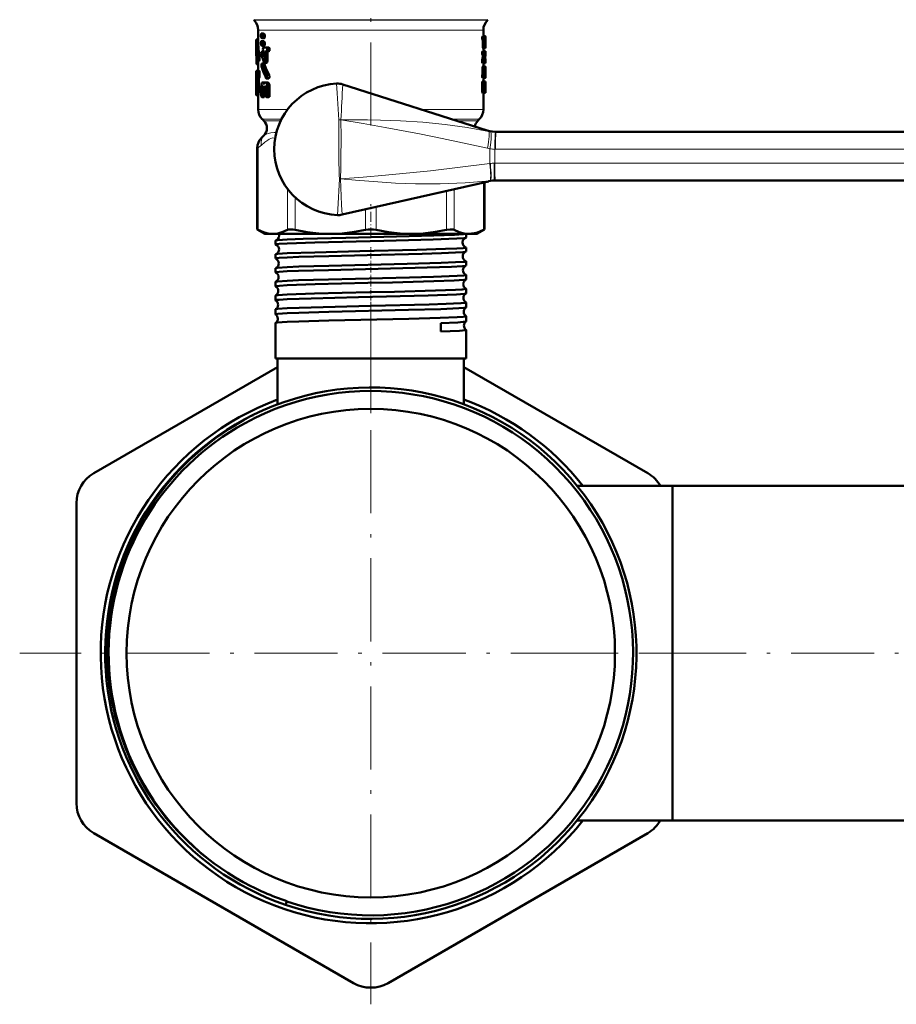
# Model space of a CAD drawing. Extents: x -1438 to 1837, y -1663 to 612.
# Tile 71 of 91: x 831 to 958, y -186 to -44. Entities that reach past the tile are written whole.
import ezdxf

# ---------------------------------------------------------------- set-up
doc = ezdxf.new("R2010")
doc.units = 0
doc.linetypes.add('DASHDOT', pattern=[18.5, 12, -3, 0.5, -3])

msp = doc.modelspace()

# ---------------------------------------------------------------- linework, layer by layer
at = {"color": 7, "linetype": 'DASHDOT', "lineweight": 18}
for p, q in [((881.75, -28.75), (881.75, -59.48)), ((881.75, -84.72), (881.75, -186.12)), ((932.45, -135.42), (831.05, -135.42)), ((905.43, -135.42), (978.96, -135.42))]:
    msp.add_line(p, q, dxfattribs=at)
at = {"color": 7, "lineweight": 18}
for p, q in [((864.84, -43.96), (881.75, -43.96)), ((864.92, -44.04), (881.75, -44.04)), ((881.75, -43.96), (898.67, -43.96)), ((881.75, -44.04), (898.59, -44.04)), ((865.5, -45.45), (872.81, -45.45)), ((872.81, -45.45), (881.75, -45.45)), ((881.75, -45.45), (896.77, -45.45)), ((896.77, -45.45), (898, -45.45)), ((865.5, -56.92), (869.74, -56.92)), ((898, -56.92), (889.09, -56.92)), ((868.85, -58.34), (866.09, -58.34)), ((866.31, -58.56), (868.74, -58.56)), ((877.12, -62.67), (877.15, -58.42)), ((877.44, -58.41), (877.43, -58.43)), ((897.42, -58.34), (893.53, -58.34)), ((894.24, -58.56), (897.19, -58.56)), ((866.31, -60.68), (866.35, -60.68)), ((899.76, -60.17), (899.81, -60.17)), ((865.51, -62.47), (865.36, -62.47)), ((865.51, -62.47), (865.51, -74.32)), ((899.74, -62.67), (899.66, -62.67)), ((973.37, -62.67), (899.74, -62.67)), ((898.95, -64.73), (899, -64.72)), ((899.56, -64.67), (899.66, -64.67)), ((899.66, -64.67), (973.37, -64.67)), ((876.99, -71.36), (877.21, -66.94)), ((877.21, -66.94), (877.38, -66.93)), ((877.38, -66.94), (877.21, -66.94)), ((877.38, -66.94), (877.38, -66.94)), ((898, -74.32), (898, -67.47)), ((899.03, -67.2), (898.95, -67.21)), ((869.73, -74.32), (869.73, -68.4)), ((870.81, -69.61), (870.81, -74.32)), ((892.7, -74.32), (892.7, -68.67)), ((893.78, -68.43), (893.78, -74.32)), ((882.52, -70.99), (882.52, -74.32)), ((876.95, -72.17), (876.99, -71.36)), ((880.99, -74.32), (880.99, -71.34))]:
    msp.add_line(p, q, dxfattribs=at)
at = {"color": 7, "lineweight": 50}
for p, q in [((864.92, -44.04), (864.84, -43.96)), ((898.59, -44.04), (898.67, -43.96)), ((865.5, -45.45), (865.5, -47.5)), ((898, -45.45), (898, -46.4)), ((865.5, -46.83), (865.24, -46.83)), ((865.5, -46.76), (865.26, -46.76)), ((865.89, -46.21), (865.89, -46.3)), ((865.89, -46.3), (865.93, -46.54)), ((865.93, -46.54), (866.04, -46.64)), ((865.96, -45.97), (865.94, -45.96)), ((866.26, -45.96), (865.94, -45.96)), ((866.27, -45.97), (865.96, -45.97)), ((866.07, -46.07), (865.96, -45.97)), ((866.37, -46.65), (866.05, -46.65)), ((866.38, -46.07), (866.07, -46.07)), ((866.12, -46.31), (866.07, -46.07)), ((866.43, -46.31), (866.12, -46.31)), ((866.12, -46.4), (866.12, -46.31)), ((866.43, -46.4), (866.12, -46.4)), ((866.38, -46.07), (866.27, -45.97)), ((866.43, -46.31), (866.38, -46.07)), ((866.43, -46.4), (866.43, -46.31)), ((898.16, -46.4), (897.86, -46.4)), ((898.16, -46.89), (897.86, -46.89)), ((898.28, -46.34), (898, -46.34)), ((898.16, -46.4), (898.3, -46.4)), ((898.16, -46.89), (898.22, -46.89)), ((898.27, -46.89), (898.28, -46.89)), ((898.3, -46.4), (898.3, -46.64)), ((898.3, -46.64), (898.3, -47.57)), ((865.2, -47.5), (865.2, -48.73)), ((865.89, -47.3), (865.89, -47.39)), ((865.89, -47.39), (865.93, -47.63)), ((865.93, -47.63), (866.04, -47.73)), ((865.96, -47.06), (865.94, -47.05)), ((866.26, -47.05), (865.94, -47.05)), ((866.27, -47.06), (865.96, -47.06)), ((866.07, -47.16), (865.96, -47.06)), ((866.37, -47.74), (866.05, -47.74)), ((866.38, -47.16), (866.07, -47.16)), ((866.12, -47.4), (866.07, -47.16)), ((866.43, -47.4), (866.12, -47.4)), ((866.12, -47.49), (866.12, -47.4)), ((866.43, -47.49), (866.12, -47.49)), ((866.38, -47.16), (866.27, -47.06)), ((866.27, -47.95), (866.7, -47.95)), ((866.43, -47.4), (866.38, -47.16)), ((866.43, -47.49), (866.43, -47.4)), ((866.59, -47.95), (867.03, -47.95)), ((867.03, -47.95), (866.7, -47.95)), ((897.93, -47.57), (897.93, -46.99)), ((898.23, -46.99), (897.93, -46.99)), ((898.23, -47.57), (897.93, -47.57)), ((898.27, -48.06), (897.97, -48.06)), ((898, -48.06), (898, -48.55)), ((898.23, -47.57), (898.23, -46.99)), ((898.27, -47.48), (898.27, -46.99)), ((898.29, -46.99), (898.27, -46.99)), ((898.29, -47.48), (898.27, -47.48)), ((898.27, -47.57), (898.28, -47.57)), ((898.27, -48.06), (898.29, -48.06)), ((898.29, -46.99), (898.29, -47.48)), ((865.23, -49.83), (865.23, -49.26)), ((865.67, -48.92), (865.36, -48.92)), ((866.31, -48.59), (866.01, -48.59)), ((866.32, -48.65), (866.05, -48.65)), ((866.3, -49.19), (866.24, -49.19)), ((866.27, -48.52), (866.32, -48.68)), ((866.27, -48.52), (866.27, -48.52)), ((866.32, -48.68), (866.32, -49.06)), ((866.82, -48.84), (866.5, -48.84)), ((866.5, -49.88), (866.5, -48.84)), ((866.93, -48.52), (866.61, -48.52)), ((866.7, -48.52), (866.61, -48.52)), ((867.03, -48.52), (866.7, -48.52)), ((866.83, -49.88), (866.82, -48.84)), ((867.03, -48.52), (866.93, -48.52)), ((898.16, -48.55), (897.86, -48.55)), ((898.16, -49.04), (897.86, -49.04)), ((897.94, -49.22), (897.93, -49.04)), ((898.24, -49.22), (897.94, -49.22)), ((898.29, -48.49), (898, -48.49)), ((898.16, -48.55), (898.3, -48.55)), ((898.16, -49.04), (898.24, -49.04)), ((898.24, -49.22), (898.24, -49.04)), ((898.27, -49.55), (898.27, -49.73)), ((898.3, -49.7), (898.27, -49.7)), ((898.27, -49.73), (898.3, -49.73)), ((898.3, -48.55), (898.3, -48.8)), ((898.3, -48.8), (898.3, -48.91)), ((898.3, -48.91), (898.3, -49.12)), ((898.3, -49.73), (898.3, -49.7)), ((898.3, -49.73), (898.3, -50.22)), ((865.3, -49.83), (865.23, -49.83)), ((865.5, -50.37), (865.26, -50.37)), ((865.64, -49.91), (865.33, -49.91)), ((865.5, -49.91), (865.5, -51.35)), ((866.35, -50.3), (866.03, -50.3)), ((866.39, -50.36), (866.07, -50.36)), ((866.72, -50.2), (866.4, -50.2)), ((866.83, -49.88), (866.5, -49.88)), ((897.83, -49.97), (897.83, -49.97)), ((898.13, -49.97), (897.83, -49.97)), ((898.13, -49.97), (897.83, -49.97)), ((898.15, -49.76), (897.84, -49.76)), ((898.16, -50.22), (897.86, -50.22)), ((897.9, -51.79), (897.9, -50.95)), ((898.2, -50.95), (897.9, -50.95)), ((897.93, -50.71), (898.23, -50.71)), ((898, -50.22), (898, -50.71)), ((898.13, -49.97), (898.13, -49.97)), ((898.16, -50.22), (898.3, -50.22)), ((898.2, -51.79), (898.2, -50.95)), ((898.29, -50.71), (898.23, -50.71)), ((898.3, -50.95), (898.27, -50.95)), ((898.3, -50.95), (898.29, -50.71)), ((898.3, -51.35), (898.3, -50.95)), ((865.2, -51.35), (865.33, -51.35)), ((865.2, -51.35), (865.2, -52.37)), ((865.2, -52.37), (865.21, -52.58)), ((865.21, -52.58), (865.21, -53.08)), ((865.56, -52.58), (865.26, -52.58)), ((865.26, -54.34), (865.26, -52.58)), ((865.28, -52.37), (865.33, -52.37)), ((865.63, -51.35), (865.33, -51.35)), ((865.63, -52.37), (865.33, -52.37)), ((865.56, -54.34), (865.56, -52.58)), ((866.99, -52.44), (866.66, -52.44)), ((867.06, -51.92), (866.73, -51.92)), ((898.16, -51.88), (897.86, -51.88)), ((898.16, -52.37), (897.86, -52.37)), ((897.89, -51.88), (897.9, -51.79)), ((898.2, -51.79), (897.9, -51.79)), ((898, -52.37), (898, -52.86)), ((898.16, -51.88), (898.19, -51.88)), ((898.16, -52.37), (898.27, -52.37)), ((898.19, -51.88), (898.2, -51.79)), ((898.26, -51.45), (898.25, -51.55)), ((898.25, -51.55), (898.25, -51.79)), ((898.29, -51.79), (898.25, -51.79)), ((898.25, -51.82), (898.3, -51.82)), ((898.26, -51.46), (898.26, -51.45)), ((898.26, -51.88), (898.27, -51.88)), ((898.27, -52.37), (898.29, -52.37)), ((898.3, -51.82), (898.29, -51.79)), ((898.3, -52.13), (898.29, -52.13)), ((898.3, -52.13), (898.3, -51.8)), ((865.2, -53.24), (865.21, -53.05)), ((865.21, -53.08), (865.2, -53.29)), ((865.2, -53.26), (865.2, -53.24)), ((865.2, -53.24), (865.2, -54.44)), ((865.2, -53.29), (865.2, -53.26)), ((865.94, -53.72), (865.94, -54.86)), ((866.24, -53.74), (866.08, -53.74)), ((866.08, -54.86), (866.08, -53.74)), ((866.12, -53.01), (866.18, -53.01)), ((866.19, -53.58), (866.12, -53.58)), ((866.19, -53.58), (866.12, -53.58)), ((866.46, -53.01), (866.18, -53.01)), ((866.19, -53.58), (866.24, -53.74)), ((866.24, -53.74), (866.24, -54.07)), ((866.36, -53.17), (866.28, -53.17)), ((866.41, -53.74), (866.46, -53.58)), ((866.6, -53.74), (866.41, -53.74)), ((866.41, -54.07), (866.41, -53.74)), ((866.54, -53.58), (866.46, -53.58)), ((866.54, -53.58), (866.46, -53.58)), ((866.47, -53.01), (866.55, -53.01)), ((866.54, -53.58), (866.6, -53.74)), ((866.88, -53.01), (866.55, -53.01)), ((866.6, -53.74), (866.6, -54.86)), ((867.14, -53.72), (866.8, -53.72)), ((866.8, -54.86), (866.8, -53.72)), ((867.14, -54.86), (867.14, -53.72)), ((877.7, -53.3), (898.56, -59.94)), ((897.83, -54.28), (897.83, -53.11)), ((898.13, -53.11), (897.83, -53.11)), ((898.16, -52.86), (897.86, -52.86)), ((898.13, -54.28), (898.13, -53.11)), ((898.16, -52.86), (898.3, -52.86)), ((898.19, -53.79), (898.19, -53.6)), ((898.29, -53.6), (898.19, -53.6)), ((898.29, -53.79), (898.19, -53.79)), ((898.22, -53.35), (898.27, -53.35)), ((898.29, -53.6), (898.29, -53.79)), ((898.3, -52.86), (898.3, -53.11)), ((898.3, -53.11), (898.3, -54.28)), ((865.53, -54.85), (865.22, -54.85)), ((865.56, -54.34), (865.26, -54.34)), ((865.5, -54.85), (865.5, -56.92)), ((866.32, -55.15), (866.01, -55.15)), ((866.4, -54.86), (866.08, -54.86)), ((866.6, -54.35), (866.32, -54.35)), ((866.4, -54.86), (866.4, -54.35)), ((866.6, -54.07), (866.41, -54.07)), ((867.03, -55.14), (866.7, -55.14)), ((867.14, -54.86), (866.8, -54.86)), ((898.13, -54.28), (897.83, -54.28)), ((898.16, -54.53), (897.86, -54.53)), ((898, -54.53), (898, -56.92)), ((898.16, -54.53), (898.3, -54.53)), ((898.22, -54.04), (898.27, -54.04)), ((898.3, -54.28), (898.3, -54.53)), ((866.31, -58.56), (866.09, -58.34)), ((897.19, -58.56), (897.42, -58.34)), ((866.31, -60.68), (865.94, -61.05)), ((899.81, -60.17), (973.45, -60.17)), ((865.36, -74.24), (865.36, -62.47)), ((877.6, -72.11), (898.76, -67.3)), ((898.15, -74.24), (898.15, -67.44)), ((899.73, -67.17), (899.58, -67.17)), ((973.45, -67.17), (899.73, -67.17)), ((865.36, -74.24), (865.51, -74.32)), ((866.45, -74.87), (865.36, -74.24)), ((866.45, -74.87), (867.62, -74.87)), ((867.62, -74.87), (875.9, -74.87)), ((875.9, -74.87), (887.61, -74.87)), ((887.61, -74.87), (895.89, -74.87)), ((895.51, -75.42), (895.51, -74.87)), ((895.89, -74.87), (897.05, -74.87)), ((897.05, -74.87), (898.15, -74.24)), ((898, -74.32), (898.15, -74.24)), ((867.99, -76.42), (867.99, -75.86)), ((867.99, -78.44), (867.99, -77.85)), ((895.51, -77.43), (895.51, -76.85)), ((895.51, -79.44), (895.51, -78.84)), ((867.99, -80.45), (867.99, -79.83)), ((895.51, -81.46), (895.51, -80.83)), ((867.99, -82.47), (867.99, -81.82)), ((867.99, -84.49), (867.99, -83.8)), ((895.51, -83.48), (895.51, -82.81)), ((895.51, -85.5), (895.51, -84.79)), ((867.99, -86.51), (867.99, -85.78)), ((867.99, -92.87), (867.99, -87.76)), ((891.84, -87.76), (891.85, -88.98)), ((895.51, -87.52), (895.51, -86.77)), ((895.51, -92.87), (895.51, -88.75)), ((869.68, -92.87), (867.99, -92.87)), ((868.3, -99.5), (868.3, -92.87)), ((895.51, -92.87), (869.68, -92.87)), ((895.2, -99.5), (895.2, -92.87)), ((841.75, -109.44), (868.3, -94.11)), ((895.2, -94.11), (921.75, -109.44)), ((911.56, -111.27), (925.3, -111.27)), ((911.56, -111.27), (925.3, -111.27)), ((925.3, -150.69), (925.3, -111.27)), ((925.3, -111.27), (970.3, -111.27)), ((925.3, -135.42), (925.3, -111.27)), ((839.25, -157.07), (839.25, -113.77)), ((925.3, -159.57), (925.3, -135.42)), ((925.3, -159.57), (925.3, -150.69)), ((911.56, -159.57), (925.3, -159.57)), ((925.3, -159.57), (970.3, -159.57)), ((879.25, -183.05), (841.75, -161.4)), ((921.75, -161.4), (884.25, -183.05)), ((869.45, -171.76), (869.61, -171.28)), ((869.63, -171.23), (869.61, -171.28))]:
    msp.add_line(p, q, dxfattribs=at)
at = {"color": 7, "linetype": 'DASHDOT', "lineweight": 18, "ltscale": 0.120868}
msp.add_line((881.75, -75.42), (881.75, -70.59), dxfattribs=at)
at = {"color": 7, "linetype": 'DASHDOT', "lineweight": 18, "ltscale": 0.043444}
msp.add_line((881.75, -78.42), (881.75, -76.68), dxfattribs=at)
at = {"color": 7, "linetype": 'DASHDOT', "lineweight": 18, "ltscale": 0.044139}
msp.add_line((881.75, -80.44), (881.75, -78.67), dxfattribs=at)
at = {"color": 7, "linetype": 'DASHDOT', "lineweight": 18, "ltscale": 0.04498}
msp.add_line((881.75, -82.46), (881.75, -80.66), dxfattribs=at)
at = {"color": 7, "linetype": 'DASHDOT', "lineweight": 18, "ltscale": 0.045964}
msp.add_line((881.75, -84.48), (881.75, -82.64), dxfattribs=at)
at = {"color": 7, "linetype": 'DASHDOT', "lineweight": 18, "ltscale": 0.047104}
msp.add_line((881.75, -86.51), (881.75, -84.62), dxfattribs=at)
at = {"color": 7, "linetype": 'DASHDOT', "lineweight": 18, "ltscale": 0.382176}
msp.add_line((881.75, -100.77), (881.75, -85.49), dxfattribs=at)
at = {"color": 7, "lineweight": 50}
for points in [[(865.24, -46.83), (865.25, -46.78), (865.26, -46.76), (865.26, -46.76), (865.26, -46.76), (865.26, -46.76)], [(865.94, -45.96), (865.94, -45.96), (865.93, -45.97), (865.93, -45.97), (865.91, -46), (865.9, -46.07), (865.89, -46.21)], [(866.05, -46.65), (866.06, -46.65), (866.07, -46.64), (866.08, -46.63), (866.09, -46.6), (866.12, -46.4)], [(866.37, -46.65), (866.38, -46.65), (866.38, -46.64), (866.39, -46.63), (866.41, -46.6), (866.42, -46.53), (866.43, -46.4)], [(897.86, -46.89), (897.83, -46.8), (897.83, -46.51), (897.84, -46.44), (897.86, -46.4)], [(897.93, -46.99), (897.92, -46.92), (897.92, -46.9), (897.92, -46.89)], [(898.16, -46.89), (898.14, -46.8), (898.13, -46.51), (898.15, -46.44), (898.16, -46.4)], [(898.23, -46.99), (898.23, -46.92), (898.22, -46.9), (898.22, -46.89)], [(865.94, -47.05), (865.94, -47.05), (865.93, -47.05), (865.93, -47.06), (865.91, -47.09), (865.9, -47.16), (865.89, -47.3)], [(866.05, -47.74), (866.06, -47.73), (866.07, -47.73), (866.08, -47.72), (866.09, -47.69), (866.12, -47.49)], [(866.27, -47.95), (866.21, -48.03), (866.18, -48.26), (866.2, -48.41), (866.22, -48.48), (866.24, -48.51), (866.27, -48.52)], [(866.37, -47.74), (866.38, -47.73), (866.38, -47.73), (866.39, -47.72), (866.41, -47.69), (866.42, -47.62), (866.43, -47.49)], [(866.7, -48.52), (866.77, -48.44), (866.8, -48.21), (866.78, -48.05), (866.7, -47.95)], [(867.03, -48.52), (867.1, -48.44), (867.13, -48.3), (867.11, -48.05), (867.03, -47.95)], [(897.97, -48.06), (897.94, -47.94), (897.93, -47.57)], [(898.27, -48.06), (898.24, -47.94), (898.23, -47.57)], [(898.3, -47.57), (898.3, -47.97), (898.29, -48.06)], [(865.33, -49.91), (865.34, -49.91), (865.34, -49.91), (865.34, -49.9), (865.35, -49.89), (865.36, -49.85), (865.4, -49.52), (865.36, -48.92)], [(865.64, -49.91), (865.64, -49.91), (865.64, -49.9), (865.65, -49.89), (865.66, -49.86), (865.7, -49.57), (865.67, -48.92)], [(866.01, -48.59), (866, -48.59), (865.99, -48.6), (865.98, -48.61), (865.97, -48.64), (865.95, -48.71), (865.94, -48.87), (865.96, -49.11)], [(866.05, -48.65), (866.03, -48.61), (866.02, -48.6), (866.01, -48.59)], [(866.32, -49.06), (866.31, -49.17), (866.29, -49.21), (866.28, -49.22), (866.27, -49.22)], [(866.5, -48.84), (866.53, -48.62), (866.55, -48.56), (866.61, -48.52)], [(866.82, -48.84), (866.84, -48.66), (866.87, -48.58), (866.9, -48.54), (866.93, -48.52)], [(897.86, -49.04), (897.83, -48.95), (897.83, -48.67), (897.84, -48.59), (897.86, -48.55)], [(898.16, -49.04), (898.14, -48.95), (898.13, -48.67), (898.15, -48.59), (898.16, -48.55)], [(865.26, -50.37), (865.26, -50.36), (865.26, -50.36), (865.26, -50.36), (865.25, -50.35), (865.24, -50.27), (865.23, -49.83)], [(865.3, -49.84), (865.32, -49.89), (865.32, -49.9), (865.33, -49.91), (865.33, -49.91), (865.33, -49.91)], [(866.03, -50.3), (866.03, -50.3), (866.02, -50.31), (866.01, -50.32), (865.99, -50.34), (865.97, -50.41), (865.96, -50.57), (865.99, -50.81)], [(866.07, -50.36), (866.06, -50.32), (866.05, -50.31), (866.04, -50.3), (866.03, -50.3)], [(866.34, -50.14), (866.36, -50.18), (866.38, -50.19), (866.4, -50.2)], [(866.39, -50.36), (866.37, -50.31), (866.36, -50.3), (866.35, -50.3)], [(866.4, -50.2), (866.41, -50.2), (866.43, -50.18), (866.47, -50.09), (866.5, -49.88)], [(866.72, -50.2), (866.73, -50.2), (866.76, -50.18), (866.78, -50.14), (866.81, -50.05), (866.83, -49.88)], [(897.86, -50.22), (897.84, -50.15), (897.83, -49.97)], [(897.9, -50.95), (897.92, -50.73), (897.92, -50.71), (897.93, -50.71), (897.93, -50.71), (897.93, -50.71)], [(898.16, -50.22), (898.14, -50.15), (898.13, -49.97)], [(898.2, -50.95), (898.22, -50.73), (898.23, -50.71), (898.23, -50.71), (898.23, -50.71), (898.23, -50.71)], [(865.26, -52.58), (865.26, -52.43), (865.28, -52.37)], [(865.33, -52.37), (865.36, -52.31), (865.4, -51.92), (865.39, -51.63), (865.36, -51.4), (865.33, -51.35)], [(865.56, -52.58), (865.56, -52.43), (865.58, -52.37)], [(865.63, -52.37), (865.66, -52.31), (865.7, -51.94), (865.68, -51.49), (865.66, -51.39), (865.63, -51.35)], [(866.6, -52.38), (866.63, -52.42), (866.65, -52.43), (866.66, -52.44)], [(866.66, -52.44), (866.68, -52.43), (866.7, -52.42), (866.72, -52.39), (866.76, -52.23), (866.73, -51.92)], [(866.99, -52.44), (867.01, -52.43), (867.03, -52.42), (867.05, -52.39), (867.07, -52.34), (867.1, -52.23), (867.06, -51.92)], [(897.86, -52.37), (897.83, -52.28), (897.83, -52), (897.84, -51.92), (897.86, -51.88)], [(898.16, -52.37), (898.14, -52.28), (898.13, -52), (898.15, -51.92), (898.16, -51.88)], [(898.27, -51.88), (898.28, -51.96), (898.28, -52.31), (898.28, -52.36), (898.27, -52.37)], [(898.29, -52.37), (898.29, -52.37), (898.29, -52.37), (898.29, -52.35), (898.3, -52.13)], [(898.3, -51.36), (898.3, -51.69), (898.3, -51.81), (898.3, -51.82), (898.3, -51.82)], [(866.12, -53.01), (866.03, -53.08), (865.98, -53.27), (865.94, -53.72)], [(866.08, -53.74), (866.09, -53.63), (866.12, -53.58)], [(866.28, -53.17), (866.25, -53.07), (866.18, -53.01)], [(866.32, -53.22), (866.31, -53.22), (866.3, -53.21), (866.28, -53.17)], [(866.36, -53.17), (866.34, -53.21), (866.33, -53.22), (866.33, -53.22), (866.32, -53.22)], [(866.47, -53.01), (866.39, -53.07), (866.36, -53.17)], [(866.8, -53.72), (866.78, -53.41), (866.73, -53.23), (866.66, -53.08), (866.55, -53.01)], [(867.14, -53.72), (867.11, -53.41), (867.04, -53.18), (866.99, -53.09), (866.95, -53.04), (866.88, -53.01)], [(897.83, -53.11), (897.84, -52.93), (897.85, -52.89), (897.86, -52.86)], [(898.13, -53.11), (898.14, -52.93), (898.15, -52.89), (898.16, -52.86)], [(898.19, -53.6), (898.21, -53.38), (898.22, -53.36), (898.22, -53.35)], [(898.22, -54.04), (898.22, -54.04), (898.21, -54.01), (898.19, -53.79)], [(898.27, -53.35), (898.28, -53.36), (898.28, -53.38), (898.29, -53.6)], [(898.29, -53.79), (898.28, -53.99), (898.28, -54.03), (898.27, -54.04)], [(865.22, -54.85), (865.23, -54.85), (865.23, -54.85), (865.23, -54.85), (865.24, -54.81), (865.26, -54.34)], [(865.53, -54.85), (865.53, -54.85), (865.53, -54.85), (865.53, -54.85), (865.54, -54.81), (865.56, -54.34)], [(865.94, -54.86), (865.96, -55.05), (865.98, -55.12), (866, -55.14), (866.01, -55.15)], [(866.01, -55.15), (866.01, -55.15), (866.02, -55.14), (866.03, -55.13), (866.04, -55.11), (866.08, -54.94), (866.08, -54.86)], [(866.24, -54.07), (866.25, -54.25), (866.28, -54.32), (866.3, -54.35), (866.32, -54.35)], [(866.32, -54.35), (866.34, -54.35), (866.35, -54.34), (866.37, -54.31), (866.39, -54.24), (866.41, -54.07)], [(866.32, -55.15), (866.33, -55.14), (866.34, -55.14), (866.35, -55.13), (866.36, -55.1), (866.38, -55.02), (866.4, -54.86)], [(866.6, -54.86), (866.63, -55.06), (866.66, -55.12), (866.68, -55.14), (866.7, -55.14)], [(866.7, -55.14), (866.72, -55.14), (866.73, -55.13), (866.76, -55.1), (866.8, -54.92), (866.8, -54.86)], [(867.03, -55.14), (867.05, -55.14), (867.08, -55.12), (867.1, -55.08), (867.12, -55), (867.14, -54.86)], [(897.86, -54.53), (897.84, -54.46), (897.83, -54.28)], [(898.16, -54.53), (898.14, -54.46), (898.13, -54.28)], [(865.51, -74.32), (866.24, -74.63), (866.94, -74.81), (867.62, -74.87)], [(867.62, -74.87), (868.33, -74.81), (869.06, -74.61), (869.73, -74.32)], [(868.54, -75.11), (868.49, -75.4), (868.31, -75.67), (868.06, -75.82), (868.04, -75.83)], [(869.68, -75.7), (871.99, -75.61), (878.16, -75.44), (887.27, -75.23), (890.83, -75.13), (893.85, -75.02), (895.09, -74.94), (895.41, -74.9), (895.48, -74.88), (895.5, -74.87)], [(869.73, -74.32), (869.87, -74.27), (870.06, -74.24), (870.52, -74.27), (870.81, -74.32)], [(870.81, -74.32), (872.58, -74.63), (874.26, -74.81), (875.9, -74.87)], [(875.9, -74.87), (877.62, -74.81), (879.39, -74.61), (880.99, -74.32)], [(882.52, -74.32), (884.29, -74.63), (885.97, -74.81), (887.61, -74.87)], [(887.61, -74.87), (889.33, -74.81), (891.1, -74.61), (892.7, -74.32)], [(892.7, -74.32), (893.23, -74.24), (893.64, -74.27), (893.78, -74.32)], [(893.78, -74.32), (894.51, -74.63), (895.21, -74.81), (895.89, -74.87)], [(895.89, -74.87), (896.3, -74.85), (896.7, -74.79), (897.14, -74.67), (897.58, -74.51), (898, -74.32)], [(867.99, -75.86), (867.99, -75.85), (868, -75.85), (868.01, -75.84), (868.04, -75.83)], [(867.99, -76.42), (867.99, -76.42), (868, -76.42), (868, -76.41), (868.02, -76.41), (868.19, -76.37), (868.54, -76.33), (869.68, -76.26)], [(868.04, -75.83), (868.34, -75.79), (869.68, -75.7)], [(869.68, -76.26), (873.66, -76.12), (883.62, -75.88), (890.76, -75.69), (894.19, -75.56), (895.24, -75.48), (895.47, -75.44)], [(895.47, -75.44), (895.26, -75.56), (895.06, -75.81), (894.99, -76.12)], [(868.03, -77.82), (868.31, -77.78), (869.68, -77.69)], [(869.68, -77.69), (873.66, -77.55), (880.15, -77.39), (888.41, -77.19), (892.56, -77.06), (894.19, -76.99), (895.09, -76.93), (895.36, -76.9), (895.5, -76.87), (895.51, -76.86), (895.51, -76.86), (895.51, -76.85)], [(869.68, -78.28), (871.34, -78.21), (875.67, -78.08), (881.23, -77.95), (889.15, -77.75), (891.98, -77.67), (893.99, -77.58), (895.02, -77.52), (895.39, -77.47), (895.49, -77.45)], [(867.99, -78.44), (867.99, -78.44), (868, -78.43), (868, -78.43), (868.02, -78.42), (868.19, -78.38), (868.54, -78.35), (869.68, -78.28)], [(869.68, -79.68), (871.34, -79.61), (875.67, -79.48), (887.01, -79.21), (891.91, -79.07), (893.96, -78.99), (895.28, -78.9), (895.49, -78.86), (895.51, -78.85), (895.51, -78.85), (895.51, -78.84), (895.51, -78.84)], [(869.68, -80.29), (871.33, -80.22), (875.65, -80.1), (888.15, -79.79), (893.38, -79.63), (895.01, -79.53), (895.4, -79.49), (895.49, -79.46)], [(867.99, -80.45), (867.99, -80.45), (868, -80.45), (868, -80.44), (868.02, -80.43), (868.19, -80.4), (868.54, -80.36), (869.68, -80.29)], [(868.02, -79.81), (868.08, -79.8), (868.29, -79.77), (869.68, -79.68)], [(869.68, -81.66), (871.33, -81.59), (875.65, -81.47), (887.33, -81.19), (890.81, -81.1), (894.23, -80.96), (895.19, -80.89), (895.48, -80.85), (895.5, -80.84), (895.51, -80.83), (895.51, -80.83), (895.51, -80.83)], [(867.99, -82.47), (867.99, -82.47), (868, -82.46), (868, -82.46), (868.02, -82.45), (868.23, -82.41), (868.58, -82.38), (869.68, -82.31)], [(868.01, -81.8), (868.07, -81.79), (868.28, -81.75), (869.68, -81.66)], [(869.68, -82.31), (873.73, -82.16), (881.32, -81.97), (884.87, -81.89), (890.86, -81.73), (893.79, -81.62), (895.23, -81.53), (895.44, -81.49), (895.5, -81.48)], [(868.01, -83.79), (868.07, -83.77), (868.34, -83.73), (869.68, -83.64)], [(869.68, -83.64), (873.61, -83.51), (881.6, -83.31), (885.19, -83.23), (891.11, -83.07), (893.99, -82.96), (894.93, -82.9), (895.45, -82.84), (895.49, -82.83), (895.51, -82.82), (895.51, -82.82), (895.51, -82.81), (895.51, -82.81)], [(869.68, -84.33), (873.13, -84.2), (879.97, -84.03), (890.03, -83.78), (894.13, -83.62), (895.29, -83.54), (895.46, -83.51), (895.5, -83.49)], [(867.99, -84.49), (867.99, -84.49), (868, -84.48), (868, -84.48), (868.02, -84.47), (868.19, -84.43), (868.54, -84.4), (869.68, -84.33)], [(869.68, -85.62), (873.14, -85.5), (881.77, -85.29), (890.17, -85.08), (892.62, -85), (894.77, -84.9), (895.34, -84.84), (895.49, -84.81), (895.51, -84.8), (895.51, -84.8), (895.51, -84.79), (895.51, -84.79)], [(867.99, -86.51), (868, -86.51), (868, -86.5), (868.01, -86.5), (868.03, -86.49), (868.31, -86.44), (869.68, -86.35)], [(868, -85.77), (868.05, -85.75), (868.26, -85.72), (869.68, -85.62)], [(869.68, -86.35), (871.34, -86.28), (875.67, -86.15), (887.17, -85.87), (891.84, -85.74), (894.48, -85.62), (895.23, -85.56), (895.45, -85.53), (895.5, -85.51)], [(868, -87.75), (868.05, -87.73), (868.25, -87.7), (869.68, -87.6)], [(869.68, -87.6), (871.34, -87.54), (875.67, -87.41), (887.22, -87.14), (891.76, -87.01), (894.21, -86.91), (895.09, -86.85), (895.36, -86.82), (895.5, -86.79), (895.51, -86.78), (895.51, -86.78), (895.51, -86.77)], [(891.84, -87.76), (894.33, -87.66), (895.1, -87.6), (895.44, -87.56), (895.49, -87.54), (895.51, -87.53)], [(891.85, -88.98), (894.57, -88.87), (895.4, -88.79), (895.48, -88.77), (895.5, -88.76), (895.51, -88.76), (895.51, -88.75), (895.51, -88.75)], [(863.37, -101.77), (861.3, -103.01), (859.32, -104.37), (857.43, -105.85), (855.64, -107.45), (853.94, -109.15), (852.36, -110.96), (850.9, -112.86), (849.56, -114.85), (848.41, -116.81), (847.37, -118.83), (846.46, -120.91), (845.67, -123.04), (845.13, -124.81), (844.67, -126.6), (844.29, -128.42), (844.05, -129.91), (843.83, -131.9), (843.71, -133.89), (843.69, -135.88), (843.78, -137.91), (844.02, -140.2), (844.39, -142.48), (844.89, -144.72), (845.54, -146.93), (846.31, -149.1), (847.22, -151.22), (848.25, -153.27), (849.45, -155.34), (850.78, -157.33), (852.22, -159.23), (853.79, -161.03), (855.47, -162.73), (857.25, -164.33), (859.13, -165.8), (861.09, -167.16), (862.19, -167.84), (863.3, -168.48)]]:
    msp.add_lwpolyline(points, dxfattribs=at)
at = {"color": 7, "lineweight": 18}
for points in [[(877.15, -58.42), (876.9, -54.55), (876.82, -53.19)], [(898.6, -62.51), (892.05, -61.11), (888.77, -60.45), (883.82, -59.51), (880.63, -58.95), (877.43, -58.43)], [(877.43, -58.43), (877.46, -60.91), (877.44, -64.16), (877.43, -64.85)], [(877.44, -58.41), (881.27, -58.44), (883.17, -58.47), (886.05, -58.57), (889.27, -58.77), (892.47, -59.09), (895.65, -59.52), (898.81, -60.08)], [(867.94, -61.1), (867.78, -61.06), (867.55, -61.04), (867.32, -61.09), (867.08, -61.2), (866.87, -61.33), (866.43, -61.66), (865.91, -62.1)], [(866.35, -60.68), (866.71, -60.48), (866.92, -60.39), (867.32, -60.28), (867.78, -60.23)], [(899.76, -60.17), (899.76, -60.17), (899.76, -60.17), (899.76, -60.18), (899.75, -60.18), (899.75, -60.21), (899.72, -60.5), (899.67, -62.05), (899.66, -62.67)], [(899.81, -60.17), (899.81, -60.17), (899.81, -60.17), (899.81, -60.18), (899.81, -60.18), (899.8, -60.2), (899.78, -60.39), (899.75, -61.41), (899.74, -62.67)], [(877.38, -66.93), (880.63, -66.7), (883.87, -66.42), (890.36, -65.77), (894.66, -65.27), (898.95, -64.73)], [(899.58, -67.17), (899.58, -67.17), (899.58, -67.17), (899.58, -67.14), (899.57, -66.84), (899.56, -64.67)], [(877.38, -66.94), (877.54, -70.68), (877.6, -72.11)], [(898.95, -67.21), (895.37, -67.51), (891.79, -67.66), (888.19, -67.65), (885.3, -67.54), (883.38, -67.42), (879.54, -67.13), (877.38, -66.94)]]:
    msp.add_lwpolyline(points, dxfattribs=at)
at = {"color": 7, "lineweight": 50}
msp.add_circle((881.75, -135.42), 35.26, dxfattribs=at)
for centre, radius, start, end in [((863.5, -45.45), 2, 0, 45.0003), ((900, -45.45), 2, 134.9998, 180), ((871.04, -47.5), 5.84, 173.3832, 180.0254), ((866.06, -46.61), 0.0348, 235.3862, 263.8045), ((866.25, -45.99), 0.0319, 53.6796, 83.2058), ((898.76, -46.96), 0.488, 171.5847, 183.1253), ((898.16, -46.39), 0.135, 355.3469, 21.9151), ((897.69, -46.96), 0.597, 357.2295, 6.6548), ((871.67, -47.48), 6.47, 180.2202, 192.8495), ((871.85, -47.48), 6.35, 180.2185, 193.0892), ((866.06, -47.7), 0.0348, 235.3862, 263.8045), ((866.25, -47.08), 0.0319, 53.6796, 83.2058), ((898.75, -47.5), 0.483, 176.8304, 188.4866), ((897.68, -47.5), 0.603, 353.4043, 2.7305), ((871.53, -48.72), 6.32, 180.1222, 190.2014), ((879.15, -44.91), 13.84, 197.6613, 202.1967), ((879.06, -44.23), 13.74, 198.7679, 201.1461), ((866.29, -49.18), 0.0444, 190.8811, 246.9571), ((891.05, -48.26), 6.96, 347.5424, 352.0453), ((891.23, -48.26), 7.08, 347.766, 352.1893), ((891.57, -48.88), 6.73, 354.2822, 357.9765), ((891.17, -50.04), 7.13, 2.6912, 4.7243), ((898.03, -48.54), 0.266, 357.3002, 10.9456), ((879.15, -46.54), 13.83, 197.9899, 204.9618), ((879.24, -45.79), 13.93, 199.1344, 206.1136), ((879.18, -45.83), 13.57, 199.4688, 206.6575), ((898.91, -49.95), 1.08, 170.2099, 181.2249), ((899.21, -49.95), 1.08, 170.2115, 181.2246), ((898.19, -50.74), 0.0493, 356.0197, 37.0206), ((892.67, -51.58), 5.63, 2.2382, 8.598), ((898.63, -51.81), 0.375, 175.802, 190.875), ((892.74, -52.15), 5.56, 3.7575, 7.124), ((877.3, -62.67), 9.5, 92.9411, 180), ((876.94, -55.68), 2.5, 72.3498, 92.941), ((870.98, -54.44), 5.78, 179.9964, 183.4297), ((865.38, -54.8), 0.167, 175.4761, 199.6357), ((867.5, -56.92), 2, 180, 224.9992), ((896, -56.92), 2, 314.9999, 0), ((865.25, -59.62), 1.5, 315, 45), ((898.25, -59.62), 1.5, 135, 170.2381), ((867.36, -62.47), 2, 135, 180), ((900.08, -55.17), 5, 252.3487, 270.0001), ((877.3, -62.67), 9.5, 180, 267.8766), ((899.86, -72.17), 5, 90, 102.8072), ((877.04, -69.67), 2.5, 267.8766, 282.8043), ((867.8, -75.14), 0.743, 1.7866, 20.6779), ((881.75, -78.07), 3.83, 78.4608, 101.5336), ((868.03, -76.4), 0.0422, 210.0702, 265.0705), ((867.77, -77.13), 0.73, 1.4199, 69.6719), ((895.72, -76.14), 0.729, 178.5317, 250.7312), ((895.47, -75.39), 0.0497, 273.3501, 327.0101), ((868.03, -77.87), 0.0417, 94.7899, 149.6715), ((867.77, -77.14), 0.731, 290.3317, 2.1483), ((895.75, -78.13), 0.731, 111.4502, 179.2961), ((895.75, -78.14), 0.732, 178.6422, 248.5654), ((895.47, -76.88), 0.0493, 33.2983, 86.6669), ((895.48, -77.41), 0.0364, 276.5729, 332.6515), ((868.02, -78.42), 0.0319, 204.88, 261.7169), ((867.74, -79.13), 0.732, 1.4841, 67.3695), ((867.74, -79.14), 0.733, 292.6136, 2.0865), ((895.79, -80.13), 0.733, 113.9109, 179.2209), ((895.48, -78.86), 0.0356, 27.46, 83.5048), ((895.49, -79.43), 0.0283, 280.1332, 337.4675), ((868.02, -79.85), 0.0312, 98.2306, 155.0533), ((868.02, -80.44), 0.0253, 200.383, 257.9495), ((867.7, -81.13), 0.734, 1.5631, 64.7807), ((895.79, -80.14), 0.734, 178.7009, 246.118), ((895.49, -80.84), 0.0275, 22.5607, 79.8975), ((868.02, -81.83), 0.0246, 102.0094, 159.5784), ((867.7, -81.14), 0.735, 295.1986, 2.0065), ((895.83, -82.13), 0.735, 116.5637, 179.1591), ((895.83, -82.14), 0.735, 178.7582, 243.4598), ((895.49, -81.45), 0.0228, 284.0287, 341.7636), ((868.01, -82.46), 0.0209, 196.5012, 253.9024), ((868.01, -83.81), 0.0202, 106.0603, 163.3658), ((867.66, -83.13), 0.735, 1.6075, 62.0471), ((867.66, -83.14), 0.736, 297.9366, 1.9563), ((895.86, -84.13), 0.736, 119.3855, 179.1118), ((895.49, -82.82), 0.0223, 18.5103, 76.0741), ((895.49, -83.47), 0.0192, 288.2797, 345.1875), ((868.01, -84.48), 0.0177, 193.327, 249.6484), ((867.63, -85.14), 0.737, 300.8406, 1.9104), ((867.63, -85.13), 0.737, 1.6397, 59.1509), ((895.86, -84.14), 0.736, 178.7911, 240.6484), ((895.5, -84.8), 0.0186, 15.0084, 71.8596), ((868.01, -85.79), 0.0171, 110.3029, 166.5923), ((868.01, -86.51), 0.0154, 190.5333, 245.1177), ((867.59, -87.13), 0.738, 1.6752, 56.116), ((895.9, -86.13), 0.737, 122.3588, 179.0727), ((895.9, -86.14), 0.738, 178.8311, 237.6762), ((895.5, -85.5), 0.0165, 292.5451, 348.0965), ((868.01, -87.76), 0.0148, 114.6231, 169.3201), ((867.59, -87.14), 0.738, 303.871, 1.8876), ((895.93, -88.13), 0.738, 125.4586, 179.0518), ((895.93, -88.14), 0.738, 178.8643, 234.5674), ((895.5, -86.77), 0.0158, 11.927, 67.4864), ((895.5, -87.52), 0.0145, 297.1264, 350.6867), ((895.5, -88.75), 0.0138, 9.4857, 62.9641), ((881.75, -135.42), 37.86, 251.2932, 118.6479), ((881.75, -135.42), 38.36, 251.2996, 116.3152), ((881.75, -135.42), 39, 110.1743, 321.7398), ((881.75, -135.42), 39, 38.2598, 69.8263), ((881.75, -135.42), 38.36, 116.3153, 251.3089), ((881.75, -135.42), 37.86, 118.6479, 240.8335), ((882.08, -135.38), 38.47, 116.7825, 119.108), ((844.25, -113.77), 5, 120, 180), ((919.25, -113.77), 5, 29.9872, 60), ((844.25, -157.07), 5, 180, 240), ((919.25, -157.07), 5, 300, 330.004), ((881.61, -134.94), 38.21, 241.3733, 251.7284), ((881.75, -178.72), 5, 240, 300)]:
    msp.add_arc(centre, radius, start, end, dxfattribs=at)
at = {"color": 7, "lineweight": 18}
for centre, radius, start, end in [((423.47, -32.17), 454.72, 356.6913, 357.3361), ((877.48, -63.96), 5.55, 90.4954, 93.438), ((877.09, -64), 5.58, 86.5019, 89.4136), ((869.8, -64.89), 5.44, 129.3559, 135.1646), ((867.76, -63.34), 3.11, 83.4357, 89.6647), ((899.23, -59.04), 1.12, 233.4748, 247.9189), ((899.82, -54.86), 5.31, 259.0322, 261.6562), ((899.82, -54.92), 5.26, 261.5991, 269.3636), ((869.7, -66.64), 5.91, 129.841, 135.1615), ((900.22, -55.1), 7.59, 257.6325, 260.3701), ((975.28, -62.39), 98.16, 180.1679, 181.4442), ((953.6, -63.62), 54.66, 178.9075, 181.1634), ((899.75, -59.22), 3.46, 256.7124, 268.501), ((847.1, -63.66), 52.56, 358.8923, 1.073), ((957.66, -63.61), 80.52, 180.8913, 182.3705), ((583.12, -58.72), 294.37, 358.4024, 358.8073), ((899.59, -68.11), 3.44, 90.5967, 99.8715), ((899.27, -68.34), 1.16, 102.1747, 116.2958), ((899.59, -72.43), 5.26, 90.0329, 96.1192)]:
    msp.add_arc(centre, radius, start, end, dxfattribs=at)
for centre, major_axis, ratio, start_param, end_param in [((867.36, -62.47), (1.41, -1.41), 0.862856, 3.141593, 4.000478), ((867.76, -62.1), (1.28, -1.54), 0.880592, 3.24575, 4.081599), ((898.32, -62.53), (-0.48, -2.45), 0.106524, 1.597902, 3.119368), ((898.68, -62.59), (-0.37, -2.47), 0.108324, 1.589822, 3.124799), ((898.68, -64.73), (0.27, -2.49), 0.108736, 0.016024, 1.55621), ((898.76, -64.72), (0.27, -2.49), 0.098821, 0.012574, 1.557444), ((899.73, -64.67), (0, 2.5), 0.030539, 1.570796, 3.141593)]:
    msp.add_ellipse(centre, major_axis=major_axis, ratio=ratio, start_param=start_param, end_param=end_param, dxfattribs=at)

doc.saveas('drawing.dxf')
